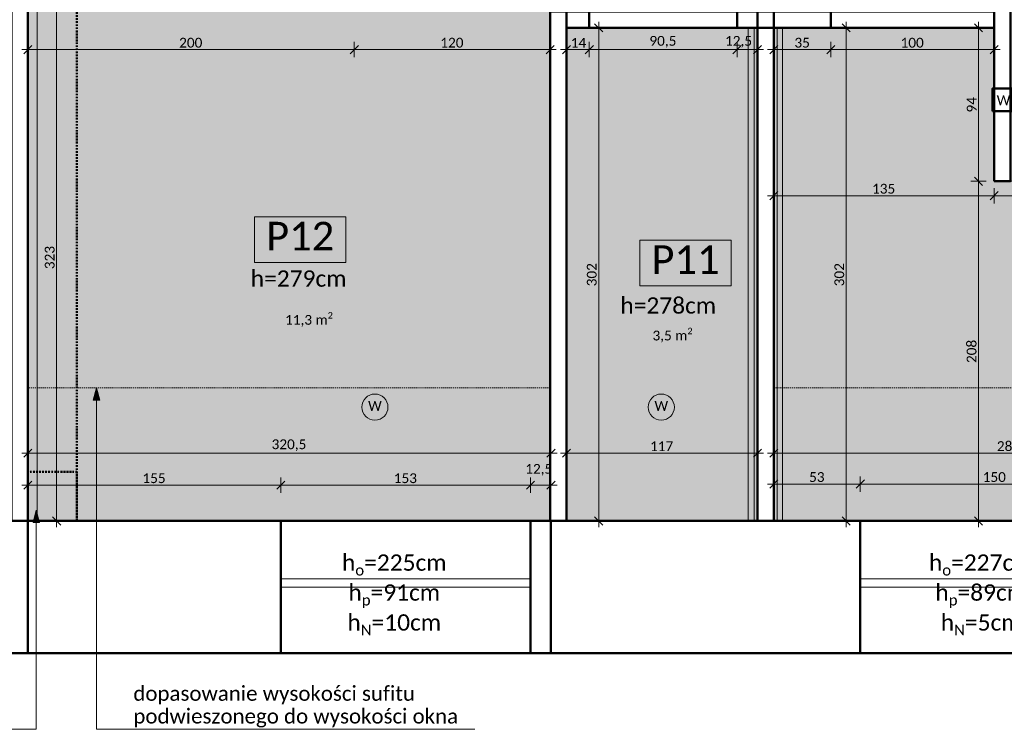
# Model space of a CAD drawing. Extents: x 70 to 2900, y 70 to 4130.
# Tile 3 of 7: x 1069 to 2275, y 814 to 1683. Entities that reach past the tile are written whole.
import ezdxf
from ezdxf.xclip import XClip

# ---------------------------------------------------------------- set-up
doc = ezdxf.new("R2010")
doc.units = 0
doc.header["$MEASUREMENT"] = 0
doc.header["$XCLIPFRAME"] = 0
doc.linetypes.add('Kropki i Kreski', pattern=[36, 18, -9, 0, -9])
doc.linetypes.add('Przerywana', pattern=[25, 15, -10])
for name, color, linetype, lineweight, true_color in [('0_Nr_pióra__62', 7, 'Continuous', 9, 0xff2d2d), ('810-G Ogólne_Nr_pióra__45', 7, 'Continuous', 40, 0x54be0e), ('810-G Ogólne_Nr_pióra__64', 7, 'Continuous', 5, 0x9f9f9f), ('810-G Ogólne_Nr_pióra__85', 7, 'Continuous', 40, 0xe1b45e)]:
    doc.layers.add(name, color=color, linetype=linetype, lineweight=lineweight, true_color=true_color)
for name, color, linetype, lineweight in [('299-A Wymiary Opisy_Nr_pióra__41', 7, 'Continuous', 13), ('299-A Wymiary Opisy_Nr_pióra__65', 7, 'Continuous', 5), ('810-G Ogólne_Nr_pióra__1', 7, 'Continuous', 50), ('810-G Ogólne_Nr_pióra__21', 7, 'Continuous', 13), ('810-G Ogólne_Nr_pióra__24', 7, 'Continuous', 13), ('810-G Ogólne_Nr_pióra__41', 7, 'Continuous', 13), ('830-G Teksty Etykiety_Nr_pióra__41', 7, 'Continuous', 13), ('OW_tabela_stałe_Nr_pióra__41', 7, 'Continuous', 13)]:
    doc.layers.add(name, color=color, linetype=linetype, lineweight=lineweight)
doc.layers.add('820-G Rysunki Obrazki', color=7, linetype='Continuous')
doc.styles.add('GENERATED_STYLE_1', font='calibril.ttf')
doc.linetypes.add('Fala', pattern='A,0,[1,WSPL_R1_inwentaryzacja_stan istniejÄ…cy1.Shx,S=0.447972,R=0,X=0,Y=0],-56.444445,0', length=56.444445)

# ---------------------------------------------------------------- blocks, each defined once
blk = doc.blocks.new('Rysunek_2_2', base_point=(338.9, 2461.1))
at = {"layer": '810-G Ogólne_Nr_pióra__85', "linetype": 'Continuous', "lineweight": 0, "ltscale": 0.1, "true_color": 0x382d17}
for points in [[(1718.9, 1069.1), (1718.9, 1693.1), (1718.9, 1761.1), (1718.9, 1926.1), (1718.9, 1938.1), (1622, 1938.1), (1478.9, 1715.1), (1078.8, 1715.1), (1078.8, 1069.1)], [(1738.9, 1673.1), (1738.9, 1069.1), (1968.9, 1069.1), (1968.9, 1673.1)], [(1996.9, 1069.1), (2262.9, 1069.1), (2568.9, 1069.1), (2568.9, 1485.1), (2262.9, 1485.1), (2262.9, 1673.1), (1996.9, 1673.1)]]:
    blk.add_hatch(color=29, dxfattribs=at).paths.add_polyline_path(points)
at = {"layer": '810-G Ogólne_Nr_pióra__85', "linetype": 'Continuous', "lineweight": 40, "ltscale": 0.1, "true_color": 0xe1b45e}
for points in [[(1078.9, 1715.1), (1078.9, 1069.1), (1090.2, 1069.1), (1090.2, 1715.1)], [(1972.9, 1069.1), (1972.9, 1673.1), (1961.5, 1673.1), (1961.5, 1069.1)], [(1992.9, 1673.1), (1992.9, 1069.1), (2003.5, 1069.1), (2003.5, 1673.1)]]:
    blk.add_hatch(color=43, dxfattribs=at).paths.add_polyline_path(points)
at = {"layer": '830-G Teksty Etykiety_Nr_pióra__41', "linetype": 'Continuous', "lineweight": 13, "ltscale": 0.1}
for points in [[(1163.1, 1232.1), (1159.1, 1217.2), (1167.1, 1217.2)], [(1089.3, 1082.1), (1085.3, 1067.2), (1093.3, 1067.2)]]:
    blk.add_hatch(color=7, dxfattribs=at).paths.add_polyline_path(points)
at = {"layer": '0_Nr_pióra__62', "color": 20, "linetype": 'Continuous', "lineweight": 9, "ltscale": 0.1, "true_color": 0xff2d2d}
for centre in [(1504.2, 1208.5), (1855.1, 1208.5)]:
    blk.add_circle(centre, 16, dxfattribs=at)
at = {"layer": '299-A Wymiary Opisy_Nr_pióra__65', "color": 7, "linetype": 'Continuous', "lineweight": 5, "ltscale": 0.1}
for p, q in [((1114.2, 1069.1), (1114.2, 1715.1)), ((1783.4, 1668.1), (1773.4, 1678.1)), ((1778.4, 1680.6), (1778.4, 1673.1)), ((2086.7, 1668.1), (2076.7, 1678.1)), ((2081.7, 1673.1), (2081.7, 1680.6)), ((2248.8, 1668.1), (2238.8, 1678.1)), ((2243.8, 1680.6), (2243.8, 1673.1)), ((1769, 1673.1), (1787.7, 1673.1)), ((1778.4, 1673.1), (1778.4, 1069.1)), ((2091.1, 1673.1), (2072.4, 1673.1)), ((2081.7, 1069.1), (2081.7, 1673.1)), ((2234.4, 1673.1), (2253.1, 1673.1)), ((2243.8, 1673.1), (2243.8, 1485.1)), ((1078.9, 1637.1), (1078.9, 1655.8)), ((1478.9, 1637.1), (1478.9, 1655.8)), ((1718.9, 1637.1), (1718.9, 1655.8)), ((1738.9, 1655.8), (1738.9, 1637.1)), ((1766.9, 1655.8), (1766.9, 1637.1)), ((1947.9, 1655.8), (1947.9, 1637.1)), ((1972.9, 1655.8), (1972.9, 1637.1)), ((1992.9, 1637.1), (1992.9, 1655.8)), ((2062.9, 1637.1), (2062.9, 1655.8)), ((2262.9, 1637.1), (2262.9, 1655.8)), ((1071.4, 1646.4), (1078.9, 1646.4)), ((1083.9, 1651.4), (1073.9, 1641.4)), ((1078.9, 1646.4), (1478.9, 1646.4)), ((1483.9, 1651.4), (1473.9, 1641.4)), ((1478.9, 1646.4), (1718.9, 1646.4)), ((1713.9, 1641.4), (1723.9, 1651.4)), ((1718.9, 1646.4), (1726.4, 1646.4)), ((1738.9, 1646.4), (1731.4, 1646.4)), ((1743.9, 1651.4), (1733.9, 1641.4)), ((1766.9, 1646.4), (1738.9, 1646.4)), ((1761.9, 1641.4), (1771.9, 1651.4)), ((1947.9, 1646.4), (1766.9, 1646.4)), ((1942.9, 1641.4), (1952.9, 1651.4)), ((1972.9, 1646.4), (1947.9, 1646.4)), ((1967.9, 1641.4), (1977.9, 1651.4)), ((1980.4, 1646.4), (1972.9, 1646.4)), ((1985.4, 1646.4), (1992.9, 1646.4)), ((1997.9, 1651.4), (1987.9, 1641.4)), ((1992.9, 1646.4), (2062.9, 1646.4)), ((2067.9, 1651.4), (2057.9, 1641.4)), ((2062.9, 1646.4), (2262.9, 1646.4)), ((2257.9, 1641.4), (2267.9, 1651.4)), ((2262.9, 1646.4), (2270.4, 1646.4)), ((2234.4, 1485.1), (2253.1, 1485.1)), ((2234.4, 1485.1), (2253.1, 1485.1)), ((2248.8, 1480.1), (2238.8, 1490.1)), ((2238.8, 1490.1), (2248.8, 1480.1)), ((2243.8, 1492.6), (2243.8, 1485.1)), ((2243.8, 1485.1), (2243.8, 1069.1)), ((2243.8, 1485.1), (2243.8, 1477.6)), ((1997.9, 1472.5), (1987.9, 1462.5)), ((1992.9, 1458.1), (1992.9, 1476.9)), ((2267.9, 1472.5), (2257.9, 1462.5)), ((2257.9, 1462.5), (2267.9, 1472.5)), ((2262.9, 1476.9), (2262.9, 1458.1)), ((2262.9, 1458.1), (2262.9, 1476.9)), ((1985.4, 1467.5), (1992.9, 1467.5)), ((1992.9, 1467.5), (2262.9, 1467.5)), ((2262.9, 1467.5), (2255.4, 1467.5)), ((2568.9, 1467.5), (2262.9, 1467.5)), ((2262.9, 1467.5), (2270.4, 1467.5)), ((1078.9, 1161.6), (1078.9, 1142.8)), ((1719.9, 1161.6), (1719.9, 1142.8)), ((1738.9, 1142.8), (1738.9, 1161.6)), ((1972.9, 1142.8), (1972.9, 1161.6)), ((1992.9, 1161.6), (1992.9, 1142.8)), ((1078.9, 1152.2), (1071.4, 1152.2)), ((1083.9, 1157.2), (1073.9, 1147.2)), ((1719.9, 1152.2), (1078.9, 1152.2)), ((1714.9, 1147.2), (1724.9, 1157.2)), ((1727.4, 1152.2), (1719.9, 1152.2)), ((1731.4, 1152.2), (1738.9, 1152.2)), ((1743.9, 1157.2), (1733.9, 1147.2)), ((1738.9, 1152.2), (1972.9, 1152.2)), ((1967.9, 1147.2), (1977.9, 1157.2)), ((1972.9, 1152.2), (1980.4, 1152.2)), ((1992.9, 1152.2), (1985.4, 1152.2)), ((1997.9, 1157.2), (1987.9, 1147.2)), ((2568.9, 1152.2), (1992.9, 1152.2)), ((1078.9, 1122.3), (1078.9, 1103.5)), ((1388.9, 1122.3), (1388.9, 1103.5)), ((1694.9, 1122.3), (1694.9, 1103.5)), ((1719.9, 1122.3), (1719.9, 1103.5)), ((1992.9, 1123.7), (1992.9, 1104.9)), ((2098.9, 1123.7), (2098.9, 1104.9)), ((1078.9, 1112.9), (1071.4, 1112.9)), ((1083.9, 1117.9), (1073.9, 1107.9)), ((1388.9, 1112.9), (1078.9, 1112.9)), ((1383.9, 1107.9), (1393.9, 1117.9)), ((1694.9, 1112.9), (1388.9, 1112.9)), ((1689.9, 1107.9), (1699.9, 1117.9)), ((1719.9, 1112.9), (1694.9, 1112.9)), ((1714.9, 1107.9), (1724.9, 1117.9)), ((1727.4, 1112.9), (1719.9, 1112.9)), ((1992.9, 1114.3), (1985.4, 1114.3)), ((1997.9, 1119.3), (1987.9, 1109.3)), ((2098.9, 1114.3), (1992.9, 1114.3)), ((2093.9, 1109.3), (2103.9, 1119.3)), ((2398.9, 1114.3), (2098.9, 1114.3)), ((1109.2, 1074.1), (1119.2, 1064.1)), ((1773.4, 1074.1), (1783.4, 1064.1)), ((2076.7, 1074.1), (2086.7, 1064.1)), ((2238.8, 1074.1), (2248.8, 1064.1)), ((1123.5, 1069.1), (1104.8, 1069.1)), ((1114.2, 1061.6), (1114.2, 1069.1)), ((1769, 1069.1), (1787.7, 1069.1)), ((1778.4, 1069.1), (1778.4, 1061.6)), ((2091.1, 1069.1), (2072.4, 1069.1)), ((2081.7, 1061.6), (2081.7, 1069.1)), ((2234.4, 1069.1), (2253.1, 1069.1)), ((2243.8, 1069.1), (2243.8, 1061.6))]:
    blk.add_line(p, q, dxfattribs=at)
at = {"layer": '810-G Ogólne_Nr_pióra__1', "color": 7, "linetype": 'Continuous', "lineweight": 50, "ltscale": 0.1, "flags": 128}
for points in [[(2262.9, 1485.1), (2262.9, 2293.1), (2282.9, 2293.1), (2282.9, 1485.1)], [(1078.9, 1069.1), (1078.9, 1721.1), (1058.9, 1721.1), (1058.9, 1069.1)], [(1738.9, 1069.1), (1738.9, 1693.1), (1718.9, 1693.1), (1718.9, 1069.1)], [(1738.9, 1673.1), (1766.9, 1673.1), (1766.9, 1693.1), (1738.9, 1693.1)], [(1766.9, 1673.1), (1766.9, 1693.1), (1947.9, 1693.1), (1947.9, 1673.1)], [(1947.9, 1673.1), (1947.9, 1693.1), (1972.9, 1693.1), (1972.9, 1673.1)], [(1972.9, 1673.1), (1972.9, 1693.1), (1992.9, 1693.1), (1992.9, 1673.1)], [(1992.9, 1673.1), (2262.9, 1673.1), (2262.9, 1693.1), (1992.9, 1693.1)], [(2062.9, 1693.1), (2062.9, 1673.1), (2262.9, 1673.1), (2262.9, 1693.1)], [(1992.9, 1069.1), (1992.9, 1673.1), (1972.9, 1673.1), (1972.9, 1069.1)], [(2568.9, 1069.1), (2568.9, 907.1), (398.9, 907.1), (398.9, 1069.1)], [(1388.9, 907.1), (1388.9, 1069.1), (1078.9, 1069.1), (1078.9, 907.1)], [(1694.9, 1069.1), (1694.9, 907.1), (1388.9, 907.1), (1388.9, 1069.1)], [(1719.9, 1069.1), (1694.9, 1069.1), (1694.9, 907.1), (1719.9, 907.1)], [(2398.9, 907.1), (2398.9, 1069.1), (2098.9, 1069.1), (2098.9, 907.1)]]:
    blk.add_lwpolyline(points, close=True, dxfattribs=at)
at = {"layer": '810-G Ogólne_Nr_pióra__1', "color": 7, "linetype": 'Kropki i Kreski', "lineweight": 50, "ltscale": 0.1, "flags": 128}
for points in [[(1078.9, 1069.1), (1078.9, 1715.1), (1138.9, 1715.1), (1138.9, 1069.1)], [(1078.9, 1069.1), (1078.9, 1129.1), (1138.9, 1129.1), (1138.9, 1069.1)]]:
    blk.add_lwpolyline(points, close=True, dxfattribs=at)
at = {"layer": '810-G Ogólne_Nr_pióra__21', "color": 7, "linetype": 'Continuous', "lineweight": 13, "ltscale": 0.1, "flags": 128}
for points in [[(1694.9, 988.1), (1388.9, 988.1), (1388.9, 998.1), (1694.9, 998.1)], [(2398.9, 988.1), (2098.9, 988.1), (2098.9, 998.1), (2398.9, 998.1)]]:
    blk.add_lwpolyline(points, close=True, dxfattribs=at)
at = {"layer": '810-G Ogólne_Nr_pióra__24', "color": 7, "linetype": 'Continuous', "lineweight": 13, "ltscale": 0.1, "flags": 128}
for points in [[(1078.9, 1715.1), (1078.9, 1069.1), (1090.2, 1069.1), (1090.2, 1715.1)], [(1972.9, 1069.1), (1972.9, 1673.1), (1961.5, 1673.1), (1961.5, 1069.1)], [(1992.9, 1069.1), (1992.9, 1673.1), (2003.5, 1673.1), (2003.5, 1069.1)]]:
    blk.add_lwpolyline(points, close=True, dxfattribs=at)
at = {"layer": '810-G Ogólne_Nr_pióra__45', "color": 72, "linetype": 'Fala', "lineweight": 40, "ltscale": 0.1, "true_color": 0x54be0e}
blk.add_line((1719.9, 1069.1), (1388.9, 1069.1), dxfattribs=at)
at = {"layer": '810-G Ogólne_Nr_pióra__64', "color": 253, "linetype": 'Continuous', "lineweight": 5, "ltscale": 0.1, "true_color": 0x9f9f9f}
for p, q in [((1078.8, 1715.1), (1078.8, 1069.1)), ((1078.9, 1715.1), (1078.9, 1069.1)), ((1090.2, 1069.1), (1090.2, 1715.1)), ((1718.9, 1069.1), (1718.9, 1693.1)), ((1738.9, 1673.1), (1738.9, 1069.1)), ((1968.9, 1673.1), (1738.9, 1673.1)), ((1972.9, 1673.1), (1961.5, 1673.1)), ((1961.5, 1673.1), (1961.5, 1069.1)), ((1968.9, 1069.1), (1968.9, 1673.1)), ((1972.9, 1069.1), (1972.9, 1673.1)), ((1992.9, 1673.1), (1992.9, 1069.1)), ((2003.5, 1673.1), (1992.9, 1673.1)), ((2262.9, 1673.1), (1996.9, 1673.1)), ((1996.9, 1673.1), (1996.9, 1069.1)), ((2003.5, 1069.1), (2003.5, 1673.1)), ((2262.9, 1485.1), (2262.9, 1673.1)), ((2568.9, 1485.1), (2262.9, 1485.1)), ((1078.8, 1069.1), (1718.9, 1069.1)), ((1078.9, 1069.1), (1090.2, 1069.1)), ((1738.9, 1069.1), (1968.9, 1069.1)), ((1961.5, 1069.1), (1972.9, 1069.1)), ((1992.9, 1069.1), (2003.5, 1069.1)), ((1996.9, 1069.1), (2262.9, 1069.1)), ((2262.9, 1069.1), (2568.9, 1069.1))]:
    blk.add_line(p, q, dxfattribs=at)
at = {"layer": '810-G Ogólne_Nr_pióra__64', "color": 253, "linetype": 'Przerywana', "lineweight": 5, "ltscale": 0.1, "true_color": 0x9f9f9f}
for p, q in [((1718.9, 1232.1), (1078.9, 1232.1)), ((2568.9, 1232.1), (1992.9, 1232.1))]:
    blk.add_line(p, q, dxfattribs=at)
at = {"layer": '830-G Teksty Etykiety_Nr_pióra__41', "color": 7, "linetype": 'Continuous', "lineweight": 13, "ltscale": 0.1}
for p, q in [((1163.1, 1232.1), (1159.1, 1217.2)), ((1163.1, 1232.1), (1167.1, 1217.2)), ((1167.1, 1217.2), (1159.1, 1217.2)), ((1163.1, 1217.2), (1163.1, 814)), ((1089.3, 1082.1), (1085.3, 1067.2)), ((1089.3, 1082.1), (1093.3, 1067.2)), ((1093.3, 1067.2), (1085.3, 1067.2)), ((1089.3, 1067.2), (1089.3, 814)), ((1089.3, 814), (1025.2, 814)), ((1163.1, 814), (1201, 814)), ((1201, 814), (1626.7, 814))]:
    blk.add_line(p, q, dxfattribs=at)
at = {"layer": 'OW_tabela_stałe_Nr_pióra__41', "color": 7, "linetype": 'Continuous', "lineweight": 13, "ltscale": 0.1}
for p, q in [((1468.4, 1441.7), (1356.7, 1441.7)), ((1356.7, 1441.7), (1356.7, 1385.7)), ((1468.4, 1385.7), (1468.4, 1441.7)), ((1940.6, 1413.1), (1828.9, 1413.1)), ((1828.9, 1413.1), (1828.9, 1357.1)), ((1940.6, 1357.1), (1940.6, 1413.1)), ((1356.7, 1385.7), (1468.4, 1385.7)), ((1828.9, 1357.1), (1940.6, 1357.1))]:
    blk.add_line(p, q, dxfattribs=at)
at = {"layer": '0_Nr_pióra__62', "color": 20, "linetype": 'Continuous', "lineweight": 9, "true_color": 0xff2d2d, "char_height": 12, "attachment_point": 2, "style": 'GENERATED_STYLE_1'}
for insert in [(1504.2, 1215.9), (1855.1, 1215.9)]:
    blk.add_mtext('\\A1;{\\pqc;\\fCalibri Light|b0|i0|c238|p34;W}', dxfattribs=dict(at, insert=insert))
at = {"layer": '299-A Wymiary Opisy_Nr_pióra__41', "color": 7, "linetype": 'Continuous', "lineweight": 13, "char_height": 12, "attachment_point": 7, "style": 'GENERATED_STYLE_1'}
for s, insert, width in [('\\A1;{\\pql;\\fCalibri Light|b0|i0|c238|p34;14}', (1744.1, 1648.8), 19.456), ('\\A1;{\\pql;\\fCalibri Light|b0|i0|c238|p34;12,5}', (1933.2, 1648.8), 33.92), ('\\A1;{\\pql;\\fCalibri Light|b0|i0|c238|p34;288}', (2266.3, 1154.6), 29.184)]:
    blk.add_mtext(s, dxfattribs=dict(at, insert=insert, width=width))
at = {"layer": '299-A Wymiary Opisy_Nr_pióra__41', "color": 7, "linetype": 'Continuous', "lineweight": 13, "char_height": 12, "attachment_point": 7, "rotation": 90, "style": 'GENERATED_STYLE_1'}
for s, insert, width in [('\\A1;{\\pql;\\fCalibri Light|b0|i0|c238|p34;94}', (2241.4, 1569.4), 19.456), ('\\A1;{\\pql;\\fCalibri Light|b0|i0|c238|p34;323}', (1111.8, 1377.5), 29.184), ('\\A1;{\\pql;\\fCalibri Light|b0|i0|c238|p34;302}', (2079.3, 1356.5), 29.184), ('\\A1;{\\pql;\\fCalibri Light|b0|i0|c238|p34;208}', (2241.4, 1262.5), 29.184)]:
    blk.add_mtext(s, dxfattribs=dict(at, insert=insert, width=width))
at = {"layer": '299-A Wymiary Opisy_Nr_pióra__65', "color": 7, "linetype": 'Continuous', "lineweight": 5, "char_height": 12, "attachment_point": 7, "style": 'GENERATED_STYLE_1'}
for s, insert, width in [('\\A1;{\\pql;\\fCalibri Light|b0|i0|c238|p34;200}', (1264.3, 1648.8), 29.184), ('\\A1;{\\pql;\\fCalibri Light|b0|i0|c238|p34;120}', (1584.3, 1648.8), 29.184), ('\\A1;{\\pql;\\fCalibri Light|b0|i0|c238|p34;90,5}', (1840.5, 1648.8), 33.92), ('\\A1;{\\pql;\\fCalibri Light|b0|i0|c238|p34;35}', (2018.2, 1648.8), 19.456), ('\\A1;{\\pql;\\fCalibri Light|b0|i0|c238|p34;100}', (2148.3, 1648.8), 29.184), ('\\A1;{\\pql;\\fCalibri Light|b0|i0|c238|p34;135}', (2113.3, 1469.9), 29.184), ('\\A1;{\\pql;\\fCalibri Light|b0|i0|c238|p34;320,5}', (1377.6, 1154.6), 43.648), ('\\A1;{\\pql;\\fCalibri Light|b0|i0|c238|p34;117}', (1841.3, 1154.6), 29.184), ('\\A1;{\\pql;\\fCalibri Light|b0|i0|c238|p34;12,5}', (1688.4, 1124.5), 33.92), ('\\A1;{\\pql;\\fCalibri Light|b0|i0|c238|p34;155}', (1219.3, 1115.3), 29.184), ('\\A1;{\\pql;\\fCalibri Light|b0|i0|c238|p34;153}', (1527.3, 1115.3), 29.184), ('\\A1;{\\pql;\\fCalibri Light|b0|i0|c238|p34;53}', (2036.2, 1116.7), 19.456), ('\\A1;{\\pql;\\fCalibri Light|b0|i0|c238|p34;150}', (2248.9, 1116.7), 29.184)]:
    blk.add_mtext(s, dxfattribs=dict(at, insert=insert, width=width))
at = {"layer": '299-A Wymiary Opisy_Nr_pióra__65', "color": 7, "linetype": 'Continuous', "lineweight": 5, "insert": (1776, 1356.5), "char_height": 12, "width": 29.184, "attachment_point": 7, "rotation": 90, "style": 'GENERATED_STYLE_1'}
blk.add_mtext('\\A1;{\\pql;\\fCalibri Light|b0|i0|c238|p34;302}', dxfattribs=at)
at = {"layer": '810-G Ogólne_Nr_pióra__41', "color": 7, "linetype": 'Continuous', "lineweight": 13, "char_height": 12, "attachment_point": 7, "style": 'GENERATED_STYLE_1'}
for s, insert in [('\\A1;{\\pql;\\fCalibri Light|b0|i0|c238|p34;11,3 m\\fCalibri Light|b0|i0|c238|p34;\\A1{\\H.66x;\\S2^  ;}}', (1394.1, 1305.9)), ('\\A1;{\\pql;\\fCalibri Light|b0|i0|c238|p34;3,5 m\\fCalibri Light|b0|i0|c238|p34;\\A1{\\H.66x;\\S2^  ;}}', (1844.3, 1286.7))]:
    blk.add_mtext(s, dxfattribs=dict(at, insert=insert))
at = {"layer": '830-G Teksty Etykiety_Nr_pióra__41', "color": 7, "linetype": 'Continuous', "lineweight": 13, "insert": (1208.2, 816.1), "char_height": 18, "width": 411.31, "attachment_point": 7, "line_spacing_factor": 0.928469, "style": 'GENERATED_STYLE_1'}
blk.add_mtext('\\A1;{\\pql;\\fCalibri Light|b0|i0|c238|p34;dopasowanie wysokości sufitu podwieszonego do wysokości okna}', dxfattribs=at)
at = {"layer": 'OW_tabela_stałe_Nr_pióra__41', "color": 7, "linetype": 'Continuous', "lineweight": 13, "attachment_point": 2, "style": 'GENERATED_STYLE_1'}
for s, insert, char_height in [('\\A1;{\\pqc;\\fCalibri Light|b0|i0|c238|p34;W}', (2274.4, 1590.4), 12), ('\\A1;{\\pqc;\\fCalibri Light|b0|i0|c238|p34;P1\\fCalibri Light|b0|i0|c238|p34;2}', (1412.6, 1435.5), 35), ('\\A1;{\\pqc;\\fCalibri Light|b0|i0|c238|p34;P\\fCalibri Light|b0|i0|c238|p34;11}', (1884.7, 1406.7), 35), ('\\A1;{\\pqc;\\fCalibri Light|b0|i0|c238|p34;h=2\\fCalibri Light|b0|i0|c238|p34;79\\fCalibri Light|b0|i0|c238|p34;cm}', (1410.7, 1376), 20), ('\\A1;{\\pqc;\\fCalibri Light|b0|i0|c238|p34;h=\\fCalibri Light|b0|i0|c238|p34;278\\fCalibri Light|b0|i0|c238|p34;cm}', (1863.6, 1343), 20)]:
    blk.add_mtext(s, dxfattribs=dict(at, insert=insert, char_height=char_height))
at = {"layer": 'OW_tabela_stałe_Nr_pióra__41', "color": 7, "linetype": 'Continuous', "lineweight": 13, "char_height": 20, "attachment_point": 2, "line_spacing_factor": 0.924873, "style": 'GENERATED_STYLE_1'}
for s, insert in [('\\A1;{\\pqc;\\fCalibri Light|b0|i0|c238|p34;h\\fCalibri Light|b0|i0|c238|p34;\\A1{\\H.66x;\\S ^ o;}\\fCalibri Light|b0|i0|c238|p34;=\\fCalibri Light|b0|i0|c238|p34;225\\fCalibri Light|b0|i0|c238|p34;cm\\P\\pqc;\\fCalibri Light|b0|i0|c238|p34;h\\fCalibri Light|b0|i0|c238|p34;\\A1{\\H.66x;\\S ^ p;}\\fCalibri Light|b0|i0|c238|p34;=\\fCalibri Light|b0|i0|c238|p34;91\\fCalibri Light|b0|i0|c238|p34;cm\\P\\pqc;\\fCalibri Light|b0|i0|c238|p34;h\\fCalibri Light|b0|i0|c238|p34;\\A1{\\H.66x;\\S ^ N;}\\fCalibri Light|b0|i0|c238|p34;=10cm}', (1527.9, 1033.9)), ('\\A1;{\\pqc;\\fCalibri Light|b0|i0|c238|p34;h\\fCalibri Light|b0|i0|c238|p34;\\A1{\\H.66x;\\S ^ o;}\\fCalibri Light|b0|i0|c238|p34;=\\fCalibri Light|b0|i0|c238|p34;227\\fCalibri Light|b0|i0|c238|p34;cm\\P\\pqc;\\fCalibri Light|b0|i0|c238|p34;h\\fCalibri Light|b0|i0|c238|p34;\\A1{\\H.66x;\\S ^ p;}\\fCalibri Light|b0|i0|c238|p34;=\\fCalibri Light|b0|i0|c238|p34;89\\fCalibri Light|b0|i0|c238|p34;cm\\P\\pqc;\\fCalibri Light|b0|i0|c238|p34;h\\fCalibri Light|b0|i0|c238|p34;\\A1{\\H.66x;\\S ^ N;}\\fCalibri Light|b0|i0|c238|p34;=\\fCalibri Light|b0|i0|c238|p34;5\\fCalibri Light|b0|i0|c238|p34;cm}', (2247.1, 1033.9))]:
    blk.add_mtext(s, dxfattribs=dict(at, insert=insert))

msp = doc.modelspace()

# ---------------------------------------------------------------- linework, layer by layer
at = {"layer": '810-G Ogólne_Nr_pióra__1', "color": 224, "linetype": 'Continuous', "lineweight": 50, "ltscale": 0.1, "true_color": 0xa4007b}
msp.add_lwpolyline([(2261.1, 1570.9), (2261.1, 1598.9), (2285.1, 1598.9), (2285.1, 1570.9)], close=True, dxfattribs=at)

# ---------------------------------------------------------------- block references
at = {"layer": '820-G Rysunki Obrazki', "color": 9, "linetype": 'Continuous', "lineweight": 5, "ltscale": 0.1, "true_color": 0xc2c2c2}
ref = msp.add_blockref('Rysunek_2_2', (338.9, 2461.1), dxfattribs=at)
XClip(ref).set_block_clipping_path([(76.2177858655, 698.8452069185), (2900, 4125.504166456)])

doc.saveas('drawing.dxf')
